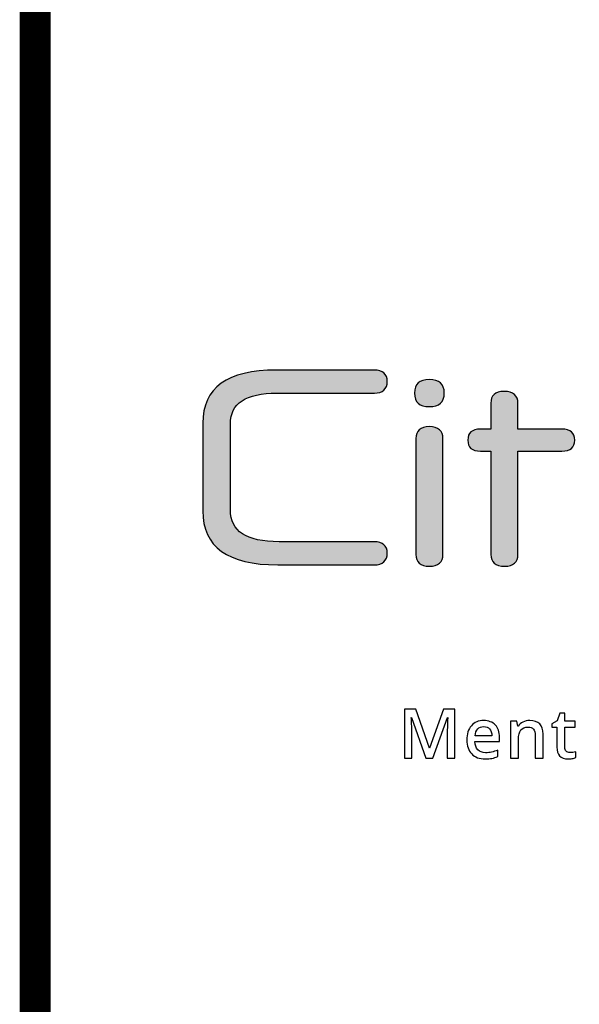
# Paper-space layout 'C6.0 DETAILS' of a CAD drawing. Header units: feet. Extents: x -24 to 101, y -3 to 30.
# Tile 10 of 29: x 37.98 to 38.701, y 15.331 to 16.6. Entities that reach past the tile are written whole.
import ezdxf
from ezdxf.enums import TextEntityAlignment as Align

# ---------------------------------------------------------------- set-up
doc = ezdxf.new("R2010")
doc.units = ezdxf.units.FT
doc.header["$MEASUREMENT"] = 0
for name, color, linetype in [('BDR-LOGO', 135, 'Continuous'), ('G-BRDR', 7, 'Continuous'), ('G-BRDR-LINE-ST04', 64, 'Continuous'), ('G-BRDR-TEXT-ST01', 64, 'Continuous'), ('G-TEXT-ST02', 2, 'Continuous')]:
    doc.layers.add(name, color=color, linetype=linetype)
doc.layers.add('G-BRDR-LOGO-NPLT', color=7, linetype='Continuous', true_color=0x373a37, plot=False)
doc.layers.add('G-BRDR-LOGO-ST02', color=7, linetype='Continuous', true_color=0x373a37)
doc.styles.add('Arial Narrow Tlblk', font='ARIALN.TTF')
doc.styles.get("Standard").update_dxf_attribs({"font": 'arial.ttf'})

# ---------------------------------------------------------------- blocks, each defined once
blk = doc.blocks.new('USFS-BDR-CDI')
at = {"layer": 'G-BRDR-LINE-ST04', "const_width": 0.04}
blk.add_lwpolyline([(38, 10.5382), (41.25, 10.5382), (41.2501, 24.3769), (38.0001, 24.3769)], close=True, dxfattribs=at)
at = {"layer": 'G-BRDR-TEXT-ST01', "linetype": 'ByBlock', "lineweight": -2, "style": 'Arial Narrow Tlblk'}
for tag, height, p in [('REGION_NUMBER', 0.4, (39.625, 25.8413)), ('REGION_NAME', 0.1875, (39.625, 25.3835)), ('DISTRICT_NAME', 0.13, (39.625, 6.3914))]:
    blk.add_attdef(tag, text='', height=height, dxfattribs=at).set_placement(p, align=Align.CENTER)
for tag, p, height in [('REVISION_DATE6', (40.6179, 13.3265), 0.11), ('REVISION_6', (38.6997, 13.3028), 0.12), ('REVISION_DATE5', (40.6179, 12.8765), 0.11), ('REVISION_5', (38.6997, 12.8528), 0.12), ('SHT_TOTAL', (40.6324, 0.9114), 0.175), ('DATE', (38.0513, 0.8849), 0.15)]:
    blk.add_attdef(tag, p, '', height=height, dxfattribs=at)
for tag, height, p in [('REVISION_DATE4', 0.11, (40.6179, 12.4265)), ('REVISION_4', 0.12, (38.6997, 12.4028))]:
    blk.add_attdef(tag, text='', height=height, dxfattribs=at).set_placement(p, align=Align.BOTTOM_LEFT)
at = {"layer": 'G-BRDR-TEXT-ST01', "linetype": 'ByBlock', "lineweight": -2, "ltscale": 0.1, "style": 'Arial Narrow Tlblk'}
for tag, height, p in [('REVISION_3', 0.12, (38.6997, 11.9528)), ('REVISION_DATE3', 0.11, (40.6179, 11.9765)), ('REVISION_DATE2', 0.11, (40.6179, 11.5265)), ('REVISION_2', 0.12, (38.7041, 11.4972)), ('REVISION_1', 0.12, (38.6997, 11.0634)), ('REVISION_DATE1', 0.11, (40.6179, 11.0765))]:
    blk.add_attdef(tag, text='', height=height, dxfattribs=at).set_placement(p, align=Align.BOTTOM_LEFT)
at = {"layer": 'G-BRDR-TEXT-ST01', "linetype": 'ByBlock', "lineweight": -2, "flags": 104}
for tag, height, p in [('PROJECT_NAME', 0.22, (39.625, 9.7819)), ('FOREST_NAME', 0.2, (39.625, 7.9469))]:
    blk.add_attdef(tag, text='', height=height, dxfattribs=at).set_placement(p, align=Align.TOP_CENTER)
blk.add_attdef('DRAWING_TITLE', text='', height=0.22, dxfattribs=at).set_placement((39.625, 4.52), align=Align.MIDDLE_CENTER)
at = {"layer": 'G-BRDR-TEXT-ST01', "linetype": 'ByBlock', "lineweight": -2, "style": 'Arial Narrow Tlblk', "flags": 4}
for tag, height, p in [('ARCHIVE_NUMBER', 0.145, (38.0697, 2.6277)), ('DESIGNER', 0.15, (38.0543, 2.007)), ('CHECKED', 0.15, (38.0543, 1.407)), ('SHT_PAGE', 0.175, (39.8354, 0.8599))]:
    blk.add_attdef(tag, text='', height=height, dxfattribs=at).set_placement(p, align=Align.BOTTOM_LEFT)
at = {"layer": 'G-BRDR-TEXT-ST01', "linetype": 'ByBlock', "lineweight": -2, "style": 'Arial Narrow Tlblk', "width": 0.9, "flags": 4}
blk.add_attdef('SUB_SHEET', text='', height=0.5, dxfattribs=at).set_placement((40.2394, 1.8672), align=Align.MIDDLE_CENTER)
blk = doc.blocks.new('A$C1309c7e8')
at = {"layer": 'G-BRDR-LOGO-ST02'}
h = blk.add_hatch(color=256, dxfattribs=at)
h.dxf.hatch_style = 1
edge = h.paths.add_edge_path()
edge.add_spline(control_points=[(-0.7458, -0.3873), (-0.7458, -0.3873), (-0.4148, -0.3873), (-0.4148, -0.3873), (-0.4109, -0.3873), (-0.4096, -0.3852), (-0.4096, -0.3823), (-0.4096, -0.3823), (-0.4096, -0.3445), (-0.4096, -0.3445), (-0.4096, -0.3112), (-0.4346, -0.2945), (-0.486, -0.2945), (-0.486, -0.2945), (-0.6673, -0.2945), (-0.6673, -0.2945), (-0.7201, -0.2945), (-0.7458, -0.3112), (-0.7458, -0.3445), (-0.7458, -0.3445), (-0.7458, -0.3873), (-0.7458, -0.3873)], knot_values=[0, 0, 0, 0, 1, 1, 1, 2, 2, 2, 3, 3, 3, 4, 4, 4, 5, 5, 5, 6, 6, 6, 7, 7, 7, 7], degree=3, periodic=0)
edge = h.paths.add_edge_path()
edge.add_spline(control_points=[(-0.7458, -0.4374), (-0.7458, -0.4374), (-0.7458, -0.4816), (-0.7458, -0.4816), (-0.7458, -0.5157), (-0.7155, -0.5331), (-0.6541, -0.5331), (-0.6541, -0.5331), (-0.5566, -0.5331), (-0.5566, -0.5331), (-0.5348, -0.5331), (-0.5236, -0.5425), (-0.5236, -0.5614), (-0.5236, -0.5803), (-0.5348, -0.5897), (-0.5566, -0.5897), (-0.5566, -0.5897), (-0.6541, -0.5897), (-0.6541, -0.5897), (-0.761, -0.5897), (-0.815, -0.5541), (-0.815, -0.4823), (-0.815, -0.4823), (-0.815, -0.3402), (-0.815, -0.3402), (-0.815, -0.272), (-0.7669, -0.2372), (-0.6713, -0.2372), (-0.6713, -0.2372), (-0.4808, -0.2372), (-0.4808, -0.2372), (-0.3871, -0.2372), (-0.3403, -0.2684), (-0.3403, -0.33), (-0.3403, -0.33), (-0.3403, -0.4113), (-0.3403, -0.4113), (-0.3403, -0.4287), (-0.3509, -0.4374), (-0.3707, -0.4374), (-0.3707, -0.4374), (-0.7458, -0.4374), (-0.7458, -0.4374)], knot_values=[0, 0, 0, 0, 1, 1, 1, 2, 2, 2, 3, 3, 3, 4, 4, 4, 5, 5, 5, 6, 6, 6, 7, 7, 7, 8, 8, 8, 9, 9, 9, 10, 10, 10, 11, 11, 11, 12, 12, 12, 13, 13, 13, 14, 14, 14, 14], degree=3, periodic=0)
edge = h.paths.add_edge_path()
edge.add_spline(control_points=[(-0.9673, -0.3525), (-0.9673, -0.3148), (-1.0003, -0.2967), (-1.0656, -0.2967), (-1.0656, -0.2967), (-1.1974, -0.2967), (-1.1974, -0.2967), (-1.262, -0.2967), (-1.295, -0.3148), (-1.295, -0.3525), (-1.295, -0.3525), (-1.295, -0.5629), (-1.295, -0.5629), (-1.295, -0.5832), (-1.3069, -0.5933), (-1.3299, -0.5933), (-1.353, -0.5933), (-1.3649, -0.5832), (-1.3649, -0.5629), (-1.3649, -0.5629), (-1.3649, -0.3525), (-1.3649, -0.3525), (-1.3649, -0.2756), (-1.3082, -0.2372), (-1.1948, -0.2372), (-1.1948, -0.2372), (-1.0675, -0.2372), (-1.0675, -0.2372), (-0.9541, -0.2372), (-0.8974, -0.2756), (-0.8974, -0.3525), (-0.8974, -0.3525), (-0.8974, -0.5629), (-0.8974, -0.5629), (-0.8974, -0.5832), (-0.9093, -0.5933), (-0.9324, -0.5933), (-0.9555, -0.5933), (-0.9673, -0.5832), (-0.9673, -0.5629), (-0.9673, -0.5629), (-0.9673, -0.3525), (-0.9673, -0.3525)], knot_values=[0, 0, 0, 0, 1, 1, 1, 2, 2, 2, 3, 3, 3, 4, 4, 4, 5, 5, 5, 6, 6, 6, 7, 7, 7, 8, 8, 8, 9, 9, 9, 10, 10, 10, 11, 11, 11, 12, 12, 12, 13, 13, 13, 14, 14, 14, 14], degree=3, periodic=0)
edge = h.paths.add_edge_path()
edge.add_spline(control_points=[(-1.5205, -0.264), (-1.5205, -0.2445), (-1.5086, -0.2336), (-1.4855, -0.2336), (-1.4624, -0.2336), (-1.4506, -0.2445), (-1.4506, -0.264), (-1.4506, -0.264), (-1.4506, -0.5629), (-1.4506, -0.5629), (-1.4506, -0.5832), (-1.4624, -0.5933), (-1.4855, -0.5933), (-1.5086, -0.5933), (-1.5205, -0.5832), (-1.5205, -0.5629), (-1.5205, -0.5629), (-1.5205, -0.264), (-1.5205, -0.264)], knot_values=[0, 0, 0, 0, 1, 1, 1, 2, 2, 2, 3, 3, 3, 4, 4, 4, 5, 5, 5, 6, 6, 6, 6], degree=3, periodic=0)
edge = h.paths.add_edge_path()
edge.add_spline(control_points=[(-1.4855, -0.1821), (-1.5112, -0.1821), (-1.5238, -0.1705), (-1.5238, -0.1473), (-1.5238, -0.1241), (-1.5112, -0.1125), (-1.4855, -0.1125), (-1.4605, -0.1125), (-1.4473, -0.1241), (-1.4473, -0.1473), (-1.4473, -0.1705), (-1.4605, -0.1821), (-1.4855, -0.1821)], knot_values=[0, 0, 0, 0, 1, 1, 1, 2, 2, 2, 3, 3, 3, 4, 4, 4, 4], degree=3, periodic=0)
edge = h.paths.add_edge_path()
edge.add_spline(control_points=[(-1.8396, -0.3525), (-1.8396, -0.2756), (-1.7829, -0.2372), (-1.6695, -0.2372), (-1.6695, -0.2372), (-1.6187, -0.2372), (-1.6187, -0.2372), (-1.5963, -0.2372), (-1.5851, -0.2474), (-1.5851, -0.2669), (-1.5851, -0.2865), (-1.5963, -0.2967), (-1.6187, -0.2967), (-1.6187, -0.2967), (-1.6721, -0.2967), (-1.6721, -0.2967), (-1.7367, -0.2967), (-1.7697, -0.3148), (-1.7697, -0.3511), (-1.7697, -0.3511), (-1.7697, -0.5629), (-1.7697, -0.5629), (-1.7697, -0.5832), (-1.7816, -0.5933), (-1.8046, -0.5933), (-1.8277, -0.5933), (-1.8396, -0.5824), (-1.8396, -0.5629), (-1.8396, -0.5629), (-1.8396, -0.3525), (-1.8396, -0.3525)], knot_values=[0, 0, 0, 0, 1, 1, 1, 2, 2, 2, 3, 3, 3, 4, 4, 4, 5, 5, 5, 6, 6, 6, 7, 7, 7, 8, 8, 8, 9, 9, 9, 10, 10, 10, 10], degree=3, periodic=0)
edge = h.paths.add_edge_path()
edge.add_spline(control_points=[(-2.038, -0.2967), (-2.038, -0.2967), (-2.038, -0.5629), (-2.038, -0.5629), (-2.038, -0.5832), (-2.0499, -0.5933), (-2.0723, -0.5933), (-2.096, -0.5933), (-2.1079, -0.5832), (-2.1079, -0.5629), (-2.1079, -0.5629), (-2.1079, -0.2967), (-2.1079, -0.2967), (-2.1079, -0.2967), (-2.1349, -0.2967), (-2.1349, -0.2967), (-2.156, -0.2967), (-2.1672, -0.2872), (-2.1672, -0.2684), (-2.1672, -0.2495), (-2.156, -0.2401), (-2.1349, -0.2401), (-2.1349, -0.2401), (-2.1079, -0.2401), (-2.1079, -0.2401), (-2.1079, -0.2401), (-2.1079, -0.1734), (-2.1079, -0.1734), (-2.1079, -0.1538), (-2.0967, -0.1429), (-2.0736, -0.1429), (-2.0499, -0.1429), (-2.038, -0.1538), (-2.038, -0.1734), (-2.038, -0.1734), (-2.038, -0.2401), (-2.038, -0.2401), (-2.038, -0.2401), (-1.9246, -0.2401), (-1.9246, -0.2401), (-1.9029, -0.2401), (-1.8917, -0.2495), (-1.8917, -0.2684), (-1.8917, -0.2872), (-1.9029, -0.2967), (-1.9246, -0.2967), (-1.9246, -0.2967), (-2.038, -0.2967), (-2.038, -0.2967)], knot_values=[0, 0, 0, 0, 1, 1, 1, 2, 2, 2, 3, 3, 3, 4, 4, 4, 5, 5, 5, 6, 6, 6, 7, 7, 7, 8, 8, 8, 9, 9, 9, 10, 10, 10, 11, 11, 11, 12, 12, 12, 13, 13, 13, 14, 14, 14, 15, 15, 15, 16, 16, 16, 16], degree=3, periodic=0)
edge = h.paths.add_edge_path()
edge.add_spline(control_points=[(-2.3011, -0.264), (-2.3011, -0.2445), (-2.2892, -0.2336), (-2.2661, -0.2336), (-2.2431, -0.2336), (-2.2312, -0.2445), (-2.2312, -0.264), (-2.2312, -0.264), (-2.2312, -0.5629), (-2.2312, -0.5629), (-2.2312, -0.5832), (-2.2431, -0.5933), (-2.2661, -0.5933), (-2.2892, -0.5933), (-2.3011, -0.5832), (-2.3011, -0.5629), (-2.3011, -0.5629), (-2.3011, -0.264), (-2.3011, -0.264)], knot_values=[0, 0, 0, 0, 1, 1, 1, 2, 2, 2, 3, 3, 3, 4, 4, 4, 5, 5, 5, 6, 6, 6, 6], degree=3, periodic=0)
edge = h.paths.add_edge_path()
edge.add_spline(control_points=[(-2.2661, -0.1821), (-2.2919, -0.1821), (-2.3044, -0.1705), (-2.3044, -0.1473), (-2.3044, -0.1241), (-2.2919, -0.1125), (-2.2661, -0.1125), (-2.2411, -0.1125), (-2.2279, -0.1241), (-2.2279, -0.1473), (-2.2279, -0.1705), (-2.2411, -0.1821), (-2.2661, -0.1821)], knot_values=[0, 0, 0, 0, 1, 1, 1, 2, 2, 2, 3, 3, 3, 4, 4, 4, 4], degree=3, periodic=0)
edge = h.paths.add_edge_path()
edge.add_spline(control_points=[(-2.6571, -0.5897), (-2.7857, -0.5897), (-2.8503, -0.5433), (-2.8503, -0.4504), (-2.8503, -0.4504), (-2.8503, -0.2249), (-2.8503, -0.2249), (-2.8503, -0.1335), (-2.787, -0.0878), (-2.6604, -0.0878), (-2.6604, -0.0878), (-2.4079, -0.0878), (-2.4079, -0.0878), (-2.3868, -0.0878), (-2.3749, -0.098), (-2.3749, -0.1175), (-2.3749, -0.1371), (-2.3868, -0.1473), (-2.4079, -0.1473), (-2.4079, -0.1473), (-2.6591, -0.1473), (-2.6591, -0.1473), (-2.7389, -0.1473), (-2.7791, -0.1734), (-2.7791, -0.2263), (-2.7791, -0.2263), (-2.7791, -0.4483), (-2.7791, -0.4483), (-2.7791, -0.5027), (-2.7382, -0.5302), (-2.6538, -0.5302), (-2.6538, -0.5302), (-2.4079, -0.5302), (-2.4079, -0.5302), (-2.3868, -0.5302), (-2.3749, -0.5404), (-2.3749, -0.5599), (-2.3749, -0.5795), (-2.3868, -0.5897), (-2.4079, -0.5897), (-2.4079, -0.5897), (-2.6571, -0.5897), (-2.6571, -0.5897)], knot_values=[0, 0, 0, 0, 1, 1, 1, 2, 2, 2, 3, 3, 3, 4, 4, 4, 5, 5, 5, 6, 6, 6, 7, 7, 7, 8, 8, 8, 9, 9, 9, 10, 10, 10, 11, 11, 11, 12, 12, 12, 13, 13, 13, 14, 14, 14, 14], degree=3, periodic=0)
edge = h.paths.add_edge_path()
edge.add_spline(control_points=[(-0.2587, -0.2035), (-0.2587, -0.2035), (-0.2497, -0.2035), (-0.2497, -0.2035), (-0.2454, -0.2035), (-0.2425, -0.2029), (-0.2409, -0.2016), (-0.2394, -0.2003), (-0.2386, -0.1986), (-0.2386, -0.1965), (-0.2386, -0.1952), (-0.239, -0.194), (-0.2397, -0.1929), (-0.2405, -0.1918), (-0.2415, -0.191), (-0.2429, -0.1905), (-0.2442, -0.19), (-0.2467, -0.1897), (-0.2503, -0.1897), (-0.2503, -0.1897), (-0.2587, -0.1897), (-0.2587, -0.1897), (-0.2587, -0.1897), (-0.2587, -0.2035), (-0.2587, -0.2035)], knot_values=[0, 0, 0, 0, 1, 1, 1, 2, 2, 2, 3, 3, 3, 4, 4, 4, 5, 5, 5, 6, 6, 6, 7, 7, 7, 8, 8, 8, 8], degree=3, periodic=0)
edge = h.paths.add_edge_path()
edge.add_spline(control_points=[(-0.266, -0.2293), (-0.266, -0.2293), (-0.266, -0.1835), (-0.266, -0.1835), (-0.266, -0.1835), (-0.2503, -0.1835), (-0.2503, -0.1835), (-0.245, -0.1835), (-0.2411, -0.184), (-0.2387, -0.1848), (-0.2363, -0.1856), (-0.2343, -0.1871), (-0.2329, -0.1892), (-0.2315, -0.1913), (-0.2308, -0.1936), (-0.2308, -0.1959), (-0.2308, -0.1993), (-0.232, -0.2022), (-0.2344, -0.2046), (-0.2367, -0.2071), (-0.2399, -0.2085), (-0.2439, -0.2088), (-0.2422, -0.2095), (-0.2409, -0.2103), (-0.24, -0.2112), (-0.2381, -0.213), (-0.2359, -0.2161), (-0.2332, -0.2203), (-0.2332, -0.2203), (-0.2276, -0.2293), (-0.2276, -0.2293), (-0.2276, -0.2293), (-0.2366, -0.2293), (-0.2366, -0.2293), (-0.2366, -0.2293), (-0.2407, -0.222), (-0.2407, -0.222), (-0.2439, -0.2164), (-0.2465, -0.2128), (-0.2484, -0.2114), (-0.2498, -0.2103), (-0.2517, -0.2098), (-0.2543, -0.2098), (-0.2543, -0.2098), (-0.2587, -0.2098), (-0.2587, -0.2098), (-0.2587, -0.2098), (-0.2587, -0.2293), (-0.2587, -0.2293), (-0.2587, -0.2293), (-0.266, -0.2293), (-0.266, -0.2293)], knot_values=[0, 0, 0, 0, 1, 1, 1, 2, 2, 2, 3, 3, 3, 4, 4, 4, 5, 5, 5, 6, 6, 6, 7, 7, 7, 8, 8, 8, 9, 9, 9, 10, 10, 10, 11, 11, 11, 12, 12, 12, 13, 13, 13, 14, 14, 14, 15, 15, 15, 16, 16, 16, 17, 17, 17, 17], degree=3, periodic=0)
edge = h.paths.add_edge_path()
edge.add_spline(control_points=[(-0.2474, -0.1703), (-0.2534, -0.1703), (-0.2592, -0.1718), (-0.2648, -0.1749), (-0.2705, -0.1779), (-0.2749, -0.1823), (-0.2781, -0.188), (-0.2813, -0.1937), (-0.2829, -0.1996), (-0.2829, -0.2058), (-0.2829, -0.2119), (-0.2813, -0.2178), (-0.2782, -0.2234), (-0.275, -0.229), (-0.2707, -0.2334), (-0.265, -0.2365), (-0.2594, -0.2396), (-0.2535, -0.2412), (-0.2474, -0.2412), (-0.2413, -0.2412), (-0.2354, -0.2396), (-0.2298, -0.2365), (-0.2241, -0.2334), (-0.2198, -0.229), (-0.2166, -0.2234), (-0.2135, -0.2178), (-0.212, -0.2119), (-0.212, -0.2058), (-0.212, -0.1996), (-0.2136, -0.1937), (-0.2167, -0.188), (-0.2199, -0.1823), (-0.2243, -0.1779), (-0.23, -0.1749), (-0.2357, -0.1718), (-0.2415, -0.1703), (-0.2474, -0.1703)], knot_values=[0, 0, 0, 0, 1, 1, 1, 2, 2, 2, 3, 3, 3, 4, 4, 4, 5, 5, 5, 6, 6, 6, 7, 7, 7, 8, 8, 8, 9, 9, 9, 10, 10, 10, 11, 11, 11, 12, 12, 12, 12], degree=3, periodic=0)
edge = h.paths.add_edge_path()
edge.add_spline(control_points=[(-0.2474, -0.1633), (-0.2403, -0.1633), (-0.2333, -0.1651), (-0.2265, -0.1688), (-0.2197, -0.1724), (-0.2144, -0.1776), (-0.2106, -0.1845), (-0.2068, -0.1913), (-0.2049, -0.1984), (-0.2049, -0.2058), (-0.2049, -0.2131), (-0.2068, -0.2201), (-0.2105, -0.2269), (-0.2143, -0.2337), (-0.2195, -0.2389), (-0.2263, -0.2426), (-0.233, -0.2464), (-0.24, -0.2482), (-0.2474, -0.2482), (-0.2548, -0.2482), (-0.2618, -0.2464), (-0.2685, -0.2426), (-0.2753, -0.2389), (-0.2805, -0.2337), (-0.2843, -0.2269), (-0.288, -0.2201), (-0.2899, -0.2131), (-0.2899, -0.2058), (-0.2899, -0.1984), (-0.288, -0.1913), (-0.2842, -0.1845), (-0.2804, -0.1776), (-0.2751, -0.1724), (-0.2683, -0.1688), (-0.2615, -0.1651), (-0.2545, -0.1633), (-0.2474, -0.1633)], knot_values=[0, 0, 0, 0, 1, 1, 1, 2, 2, 2, 3, 3, 3, 4, 4, 4, 5, 5, 5, 6, 6, 6, 7, 7, 7, 8, 8, 8, 9, 9, 9, 10, 10, 10, 11, 11, 11, 12, 12, 12, 12], degree=3, periodic=0)
at = {"layer": 'G-BRDR-LOGO-NPLT'}
for points, knots in [([(-2.6571, -0.5897), (-2.7857, -0.5897), (-2.8503, -0.5433), (-2.8503, -0.4504), (-2.8503, -0.4504), (-2.8503, -0.2249), (-2.8503, -0.2249), (-2.8503, -0.1335), (-2.787, -0.0878), (-2.6604, -0.0878), (-2.6604, -0.0878), (-2.4079, -0.0878), (-2.4079, -0.0878), (-2.3868, -0.0878), (-2.3749, -0.098), (-2.3749, -0.1175), (-2.3749, -0.1371), (-2.3868, -0.1473), (-2.4079, -0.1473), (-2.4079, -0.1473), (-2.6591, -0.1473), (-2.6591, -0.1473), (-2.7389, -0.1473), (-2.7791, -0.1734), (-2.7791, -0.2263), (-2.7791, -0.2263), (-2.7791, -0.4483), (-2.7791, -0.4483), (-2.7791, -0.5027), (-2.7382, -0.5302), (-2.6538, -0.5302), (-2.6538, -0.5302), (-2.4079, -0.5302), (-2.4079, -0.5302), (-2.3868, -0.5302), (-2.3749, -0.5404), (-2.3749, -0.5599), (-2.3749, -0.5795), (-2.3868, -0.5897), (-2.4079, -0.5897), (-2.4079, -0.5897), (-2.6571, -0.5897), (-2.6571, -0.5897)], [0, 0, 0, 0, 1, 1, 1, 2, 2, 2, 3, 3, 3, 4, 4, 4, 5, 5, 5, 6, 6, 6, 7, 7, 7, 8, 8, 8, 9, 9, 9, 10, 10, 10, 11, 11, 11, 12, 12, 12, 13, 13, 13, 14, 14, 14, 14]), ([(-2.2661, -0.1821), (-2.2919, -0.1821), (-2.3044, -0.1705), (-2.3044, -0.1473), (-2.3044, -0.1241), (-2.2919, -0.1125), (-2.2661, -0.1125), (-2.2411, -0.1125), (-2.2279, -0.1241), (-2.2279, -0.1473), (-2.2279, -0.1705), (-2.2411, -0.1821), (-2.2661, -0.1821)], [0, 0, 0, 0, 1, 1, 1, 2, 2, 2, 3, 3, 3, 4, 4, 4, 4]), ([(-2.038, -0.2967), (-2.038, -0.2967), (-2.038, -0.5629), (-2.038, -0.5629), (-2.038, -0.5832), (-2.0499, -0.5933), (-2.0723, -0.5933), (-2.096, -0.5933), (-2.1079, -0.5832), (-2.1079, -0.5629), (-2.1079, -0.5629), (-2.1079, -0.2967), (-2.1079, -0.2967), (-2.1079, -0.2967), (-2.1349, -0.2967), (-2.1349, -0.2967), (-2.156, -0.2967), (-2.1672, -0.2872), (-2.1672, -0.2684), (-2.1672, -0.2495), (-2.156, -0.2401), (-2.1349, -0.2401), (-2.1349, -0.2401), (-2.1079, -0.2401), (-2.1079, -0.2401), (-2.1079, -0.2401), (-2.1079, -0.1734), (-2.1079, -0.1734), (-2.1079, -0.1538), (-2.0967, -0.1429), (-2.0736, -0.1429), (-2.0499, -0.1429), (-2.038, -0.1538), (-2.038, -0.1734), (-2.038, -0.1734), (-2.038, -0.2401), (-2.038, -0.2401), (-2.038, -0.2401), (-1.9246, -0.2401), (-1.9246, -0.2401), (-1.9029, -0.2401), (-1.8917, -0.2495), (-1.8917, -0.2684), (-1.8917, -0.2872), (-1.9029, -0.2967), (-1.9246, -0.2967), (-1.9246, -0.2967), (-2.038, -0.2967), (-2.038, -0.2967)], [0, 0, 0, 0, 1, 1, 1, 2, 2, 2, 3, 3, 3, 4, 4, 4, 5, 5, 5, 6, 6, 6, 7, 7, 7, 8, 8, 8, 9, 9, 9, 10, 10, 10, 11, 11, 11, 12, 12, 12, 13, 13, 13, 14, 14, 14, 15, 15, 15, 16, 16, 16, 16]), ([(-2.3011, -0.264), (-2.3011, -0.2445), (-2.2892, -0.2336), (-2.2661, -0.2336), (-2.2431, -0.2336), (-2.2312, -0.2445), (-2.2312, -0.264), (-2.2312, -0.264), (-2.2312, -0.5629), (-2.2312, -0.5629), (-2.2312, -0.5832), (-2.2431, -0.5933), (-2.2661, -0.5933), (-2.2892, -0.5933), (-2.3011, -0.5832), (-2.3011, -0.5629), (-2.3011, -0.5629), (-2.3011, -0.264), (-2.3011, -0.264)], [0, 0, 0, 0, 1, 1, 1, 2, 2, 2, 3, 3, 3, 4, 4, 4, 5, 5, 5, 6, 6, 6, 6]), ([(-2.2757, -1.0879), (-2.2757, -1.0879), (-2.3122, -0.9826), (-2.3122, -0.9826), (-2.3122, -0.9826), (-2.3129, -0.9826), (-2.3129, -0.9826), (-2.3119, -0.9983), (-2.3114, -1.0129), (-2.3114, -1.0266), (-2.3114, -1.0266), (-2.3114, -1.0879), (-2.3114, -1.0879), (-2.3114, -1.0879), (-2.3302, -1.0879), (-2.3302, -1.0879), (-2.3302, -1.0879), (-2.3302, -0.9618), (-2.3302, -0.9618), (-2.3302, -0.9618), (-2.3011, -0.9618), (-2.3011, -0.9618), (-2.3011, -0.9618), (-2.2661, -1.0621), (-2.2661, -1.0621), (-2.2661, -1.0621), (-2.2656, -1.0621), (-2.2656, -1.0621), (-2.2656, -1.0621), (-2.2295, -0.9618), (-2.2295, -0.9618), (-2.2295, -0.9618), (-2.2004, -0.9618), (-2.2004, -0.9618), (-2.2004, -0.9618), (-2.2004, -1.0879), (-2.2004, -1.0879), (-2.2004, -1.0879), (-2.2202, -1.0879), (-2.2202, -1.0879), (-2.2202, -1.0879), (-2.2202, -1.0256), (-2.2202, -1.0256), (-2.2202, -1.0193), (-2.2201, -1.0111), (-2.2197, -1.0011), (-2.2194, -0.991), (-2.2191, -0.9849), (-2.2189, -0.9828), (-2.2189, -0.9828), (-2.2196, -0.9828), (-2.2196, -0.9828), (-2.2196, -0.9828), (-2.2575, -1.0879), (-2.2575, -1.0879), (-2.2575, -1.0879), (-2.2757, -1.0879), (-2.2757, -1.0879)], [0, 0, 0, 0, 1, 1, 1, 2, 2, 2, 3, 3, 3, 4, 4, 4, 5, 5, 5, 6, 6, 6, 7, 7, 7, 8, 8, 8, 9, 9, 9, 10, 10, 10, 11, 11, 11, 12, 12, 12, 13, 13, 13, 14, 14, 14, 15, 15, 15, 16, 16, 16, 17, 17, 17, 18, 18, 18, 19, 19, 19, 19]), ([(-1.904, -1.0733), (-1.8991, -1.0733), (-1.8942, -1.0725), (-1.8892, -1.0709), (-1.8892, -1.0709), (-1.8892, -1.0862), (-1.8892, -1.0862), (-1.8914, -1.0872), (-1.8943, -1.088), (-1.8979, -1.0886), (-1.9014, -1.0893), (-1.9051, -1.0896), (-1.9089, -1.0896), (-1.9281, -1.0896), (-1.9377, -1.0795), (-1.9377, -1.0593), (-1.9377, -1.0593), (-1.9377, -1.0079), (-1.9377, -1.0079), (-1.9377, -1.0079), (-1.9507, -1.0079), (-1.9507, -1.0079), (-1.9507, -1.0079), (-1.9507, -0.9989), (-1.9507, -0.9989), (-1.9507, -0.9989), (-1.9367, -0.9915), (-1.9367, -0.9915), (-1.9367, -0.9915), (-1.9298, -0.9713), (-1.9298, -0.9713), (-1.9298, -0.9713), (-1.9173, -0.9713), (-1.9173, -0.9713), (-1.9173, -0.9713), (-1.9173, -0.9925), (-1.9173, -0.9925), (-1.9173, -0.9925), (-1.8902, -0.9925), (-1.8902, -0.9925), (-1.8902, -0.9925), (-1.8902, -1.0079), (-1.8902, -1.0079), (-1.8902, -1.0079), (-1.9173, -1.0079), (-1.9173, -1.0079), (-1.9173, -1.0079), (-1.9173, -1.0589), (-1.9173, -1.0589), (-1.9173, -1.0638), (-1.9161, -1.0674), (-1.9136, -1.0698), (-1.9112, -1.0721), (-1.908, -1.0733), (-1.904, -1.0733)], [0, 0, 0, 0, 1, 1, 1, 2, 2, 2, 3, 3, 3, 4, 4, 4, 5, 5, 5, 6, 6, 6, 7, 7, 7, 8, 8, 8, 9, 9, 9, 10, 10, 10, 11, 11, 11, 12, 12, 12, 13, 13, 13, 14, 14, 14, 15, 15, 15, 16, 16, 16, 17, 17, 17, 18, 18, 18, 18]), ([(-2.1224, -1.0896), (-2.1372, -1.0896), (-2.1488, -1.0853), (-2.1572, -1.0767), (-2.1655, -1.068), (-2.1697, -1.0561), (-2.1697, -1.0409), (-2.1697, -1.0253), (-2.1658, -1.0131), (-2.1581, -1.0042), (-2.1503, -0.9953), (-2.1397, -0.9908), (-2.1261, -0.9908), (-2.1135, -0.9908), (-2.1035, -0.9946), (-2.0962, -1.0023), (-2.089, -1.0099), (-2.0853, -1.0204), (-2.0853, -1.0338), (-2.0853, -1.0338), (-2.0853, -1.0448), (-2.0853, -1.0448), (-2.0853, -1.0448), (-2.1489, -1.0448), (-2.1489, -1.0448), (-2.1486, -1.054), (-2.1461, -1.0612), (-2.1414, -1.0661), (-2.1366, -1.0711), (-2.13, -1.0736), (-2.1214, -1.0736), (-2.1158, -1.0736), (-2.1105, -1.0731), (-2.1057, -1.072), (-2.1008, -1.0709), (-2.0956, -1.0692), (-2.09, -1.0667), (-2.09, -1.0667), (-2.09, -1.0832), (-2.09, -1.0832), (-2.095, -1.0855), (-2.1, -1.0872), (-2.105, -1.0882), (-2.1101, -1.0891), (-2.1159, -1.0896), (-2.1224, -1.0896)], [0, 0, 0, 0, 1, 1, 1, 2, 2, 2, 3, 3, 3, 4, 4, 4, 5, 5, 5, 6, 6, 6, 7, 7, 7, 8, 8, 8, 9, 9, 9, 10, 10, 10, 11, 11, 11, 12, 12, 12, 13, 13, 13, 14, 14, 14, 15, 15, 15, 15]), ([(-2.1261, -1.0062), (-2.1325, -1.0062), (-2.1377, -1.0082), (-2.1416, -1.0123), (-2.1455, -1.0164), (-2.1478, -1.0223), (-2.1485, -1.0301), (-2.1485, -1.0301), (-2.1052, -1.0301), (-2.1052, -1.0301), (-2.1053, -1.0223), (-2.1072, -1.0163), (-2.1109, -1.0122), (-2.1146, -1.0082), (-2.1197, -1.0062), (-2.1261, -1.0062)], [0, 0, 0, 0, 1, 1, 1, 2, 2, 2, 3, 3, 3, 4, 4, 4, 5, 5, 5, 5]), ([(-1.9731, -1.0879), (-1.9731, -1.0879), (-1.9934, -1.0879), (-1.9934, -1.0879), (-1.9934, -1.0879), (-1.9934, -1.0293), (-1.9934, -1.0293), (-1.9934, -1.0219), (-1.9949, -1.0164), (-1.9979, -1.0128), (-2.0008, -1.0092), (-2.0055, -1.0074), (-2.012, -1.0074), (-2.0205, -1.0074), (-2.0268, -1.0099), (-2.0308, -1.015), (-2.0347, -1.02), (-2.0367, -1.0285), (-2.0367, -1.0404), (-2.0367, -1.0404), (-2.0367, -1.0879), (-2.0367, -1.0879), (-2.0367, -1.0879), (-2.057, -1.0879), (-2.057, -1.0879), (-2.057, -1.0879), (-2.057, -0.9925), (-2.057, -0.9925), (-2.057, -0.9925), (-2.0411, -0.9925), (-2.0411, -0.9925), (-2.0411, -0.9925), (-2.0383, -1.005), (-2.0383, -1.005), (-2.0383, -1.005), (-2.0372, -1.005), (-2.0372, -1.005), (-2.0343, -1.0005), (-2.0303, -0.997), (-2.025, -0.9945), (-2.0197, -0.992), (-2.0138, -0.9908), (-2.0074, -0.9908), (-1.9845, -0.9908), (-1.9731, -1.0025), (-1.9731, -1.0257), (-1.9731, -1.0257), (-1.9731, -1.0879), (-1.9731, -1.0879)], [0, 0, 0, 0, 1, 1, 1, 2, 2, 2, 3, 3, 3, 4, 4, 4, 5, 5, 5, 6, 6, 6, 7, 7, 7, 8, 8, 8, 9, 9, 9, 10, 10, 10, 11, 11, 11, 12, 12, 12, 13, 13, 13, 14, 14, 14, 15, 15, 15, 16, 16, 16, 16])]:
    blk.add_open_spline(points, degree=3, knots=knots, dxfattribs=at)
blk = doc.blocks.new('C_TBLK-PACTOLA_02403811')
at = {"layer": 'BDR-LOGO', "xscale": 0.5, "yscale": 0.5, "zscale": 0.5}
blk.add_blockref('A$C1309c7e8', (39.6411, 16.1923), dxfattribs=at)
at = {"layer": 'G-BRDR'}
blk.add_blockref('USFS-BDR-CDI', (0, 0), dxfattribs=at)

psp = doc.layouts.new('C6.0 DETAILS')

# ---------------------------------------------------------------- block references
at = {"layer": 'G-TEXT-ST02'}
psp.add_blockref('C_TBLK-PACTOLA_02403811', (0, 0), dxfattribs=at)

doc.saveas('drawing.dxf')
